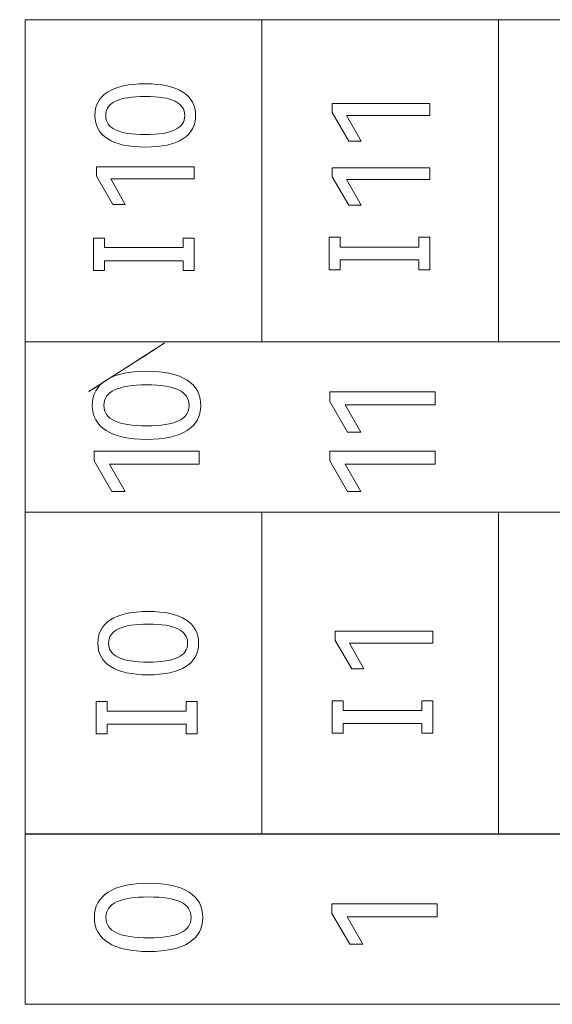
# Model space of a CAD drawing. Header units: millimetres. Extents: x 0 to 427, y 0 to 299.
# Tile 11 of 23: x 124 to 133, y 155 to 171. Entities that reach past the tile are written whole.
import ezdxf

# ---------------------------------------------------------------- set-up
doc = ezdxf.new("R2010")
doc.units = ezdxf.units.MM
doc.header["$MEASUREMENT"] = 0
doc.layers.add('layer 1', color=7, linetype='Continuous')

msp = doc.modelspace()

# ---------------------------------------------------------------- linework, layer by layer
at = {"layer": 'layer 1', "lineweight": 9}
for points, knots in [([(160.667, 171.454), (160.667, 171.454), (156.597, 171.454), (156.597, 171.454), (156.597, 171.454), (156.597, 171.454), (152.527, 171.454), (152.527, 171.454), (152.527, 171.454), (152.527, 171.454), (148.456, 171.454), (148.456, 171.454), (148.456, 171.454), (148.456, 171.454), (144.386, 171.454), (144.386, 171.454), (144.386, 171.454), (144.386, 171.454), (140.316, 171.454), (140.316, 171.454), (140.316, 171.454), (140.316, 171.454), (136.245, 171.454), (136.245, 171.454), (136.245, 171.454), (136.245, 171.454), (132.175, 171.454), (132.175, 171.454), (132.175, 171.454), (132.175, 171.454), (128.105, 171.454), (128.105, 171.454), (128.105, 171.454), (128.105, 171.454), (124.035, 171.454), (124.035, 171.454)], [0, 0, 0, 0, 0.111111, 0.111111, 0.111111, 0.111111, 0.222222, 0.222222, 0.222222, 0.222222, 0.333333, 0.333333, 0.333333, 0.333333, 0.444444, 0.444444, 0.444444, 0.444444, 0.555556, 0.555556, 0.555556, 0.555556, 0.666667, 0.666667, 0.666667, 0.666667, 0.777778, 0.777778, 0.777778, 0.777778, 0.888889, 0.888889, 0.888889, 0.888889, 1, 1, 1, 1]), ([(126.101, 170.35), (126.385, 170.35), (126.601, 170.303), (126.747, 170.209), (126.747, 170.209), (126.893, 170.115), (126.966, 169.98), (126.966, 169.804), (126.966, 169.804), (126.966, 169.63), (126.892, 169.496), (126.745, 169.402), (126.745, 169.402), (126.599, 169.308), (126.384, 169.261), (126.101, 169.261), (126.101, 169.261), (125.817, 169.261), (125.601, 169.308), (125.453, 169.402), (125.453, 169.402), (125.306, 169.496), (125.232, 169.63), (125.232, 169.804), (125.232, 169.804), (125.232, 169.98), (125.305, 170.115), (125.452, 170.209), (125.452, 170.209), (125.599, 170.303), (125.815, 170.35), (126.101, 170.35)], [0, 0, 0, 0, 0.125, 0.125, 0.125, 0.125, 0.25, 0.25, 0.25, 0.25, 0.375, 0.375, 0.375, 0.375, 0.5, 0.5, 0.5, 0.5, 0.625, 0.625, 0.625, 0.625, 0.75, 0.75, 0.75, 0.75, 0.875, 0.875, 0.875, 0.875, 1, 1, 1, 1]), ([(126.101, 169.478), (126.329, 169.478), (126.499, 169.505), (126.61, 169.558), (126.61, 169.558), (126.722, 169.61), (126.778, 169.692), (126.778, 169.804), (126.778, 169.804), (126.778, 169.916), (126.722, 169.998), (126.611, 170.052), (126.611, 170.052), (126.5, 170.105), (126.33, 170.132), (126.101, 170.132), (126.101, 170.132), (125.87, 170.132), (125.699, 170.105), (125.586, 170.052), (125.586, 170.052), (125.474, 169.998), (125.418, 169.916), (125.418, 169.804), (125.418, 169.804), (125.418, 169.692), (125.474, 169.61), (125.586, 169.558), (125.586, 169.558), (125.699, 169.505), (125.87, 169.478), (126.101, 169.478)], [0, 0, 0, 0, 0.125, 0.125, 0.125, 0.125, 0.25, 0.25, 0.25, 0.25, 0.375, 0.375, 0.375, 0.375, 0.5, 0.5, 0.5, 0.5, 0.625, 0.625, 0.625, 0.625, 0.75, 0.75, 0.75, 0.75, 0.875, 0.875, 0.875, 0.875, 1, 1, 1, 1]), ([(129.812, 169.366), (129.812, 169.366), (129.601, 169.366), (129.601, 169.366), (129.601, 169.366), (129.601, 169.366), (129.317, 169.854), (129.317, 169.854), (129.317, 169.854), (129.317, 169.854), (129.317, 170.01), (129.317, 170.01), (129.317, 170.01), (129.317, 170.01), (130.998, 170.01), (130.998, 170.01), (130.998, 170.01), (130.998, 170.01), (130.998, 169.804), (130.998, 169.804), (130.998, 169.804), (130.998, 169.804), (129.562, 169.804), (129.562, 169.804), (129.562, 169.804), (129.562, 169.804), (129.812, 169.366), (129.812, 169.366)], [0, 0, 0, 0, 0.142857, 0.142857, 0.142857, 0.142857, 0.285714, 0.285714, 0.285714, 0.285714, 0.428571, 0.428571, 0.428571, 0.428571, 0.571429, 0.571429, 0.571429, 0.571429, 0.714286, 0.714286, 0.714286, 0.714286, 0.857143, 0.857143, 0.857143, 0.857143, 1, 1, 1, 1]), ([(125.755, 168.275), (125.755, 168.275), (125.544, 168.275), (125.544, 168.275), (125.544, 168.275), (125.544, 168.275), (125.26, 168.763), (125.26, 168.763), (125.26, 168.763), (125.26, 168.763), (125.26, 168.919), (125.26, 168.919), (125.26, 168.919), (125.26, 168.919), (126.94, 168.919), (126.94, 168.919), (126.94, 168.919), (126.94, 168.919), (126.94, 168.713), (126.94, 168.713), (126.94, 168.713), (126.94, 168.713), (125.505, 168.713), (125.505, 168.713), (125.505, 168.713), (125.505, 168.713), (125.755, 168.275), (125.755, 168.275)], [0, 0, 0, 0, 0.142857, 0.142857, 0.142857, 0.142857, 0.285714, 0.285714, 0.285714, 0.285714, 0.428571, 0.428571, 0.428571, 0.428571, 0.571429, 0.571429, 0.571429, 0.571429, 0.714286, 0.714286, 0.714286, 0.714286, 0.857143, 0.857143, 0.857143, 0.857143, 1, 1, 1, 1]), ([(129.812, 168.263), (129.812, 168.263), (129.601, 168.263), (129.601, 168.263), (129.601, 168.263), (129.601, 168.263), (129.317, 168.751), (129.317, 168.751), (129.317, 168.751), (129.317, 168.751), (129.317, 168.907), (129.317, 168.907), (129.317, 168.907), (129.317, 168.907), (130.998, 168.907), (130.998, 168.907), (130.998, 168.907), (130.998, 168.907), (130.998, 168.701), (130.998, 168.701), (130.998, 168.701), (130.998, 168.701), (129.562, 168.701), (129.562, 168.701), (129.562, 168.701), (129.562, 168.701), (129.812, 168.263), (129.812, 168.263)], [0, 0, 0, 0, 0.142857, 0.142857, 0.142857, 0.142857, 0.285714, 0.285714, 0.285714, 0.285714, 0.428571, 0.428571, 0.428571, 0.428571, 0.571429, 0.571429, 0.571429, 0.571429, 0.714286, 0.714286, 0.714286, 0.714286, 0.857143, 0.857143, 0.857143, 0.857143, 1, 1, 1, 1]), ([(125.395, 167.697), (125.395, 167.697), (125.395, 167.531), (125.395, 167.531), (125.395, 167.531), (125.395, 167.531), (126.751, 167.531), (126.751, 167.531), (126.751, 167.531), (126.751, 167.531), (126.751, 167.697), (126.751, 167.697), (126.751, 167.697), (126.751, 167.697), (126.94, 167.697), (126.94, 167.697), (126.94, 167.697), (126.94, 167.697), (126.94, 167.14), (126.94, 167.14), (126.94, 167.14), (126.94, 167.14), (126.751, 167.14), (126.751, 167.14), (126.751, 167.14), (126.751, 167.14), (126.751, 167.307), (126.751, 167.307), (126.751, 167.307), (126.751, 167.307), (125.395, 167.307), (125.395, 167.307), (125.395, 167.307), (125.395, 167.307), (125.395, 167.14), (125.395, 167.14), (125.395, 167.14), (125.395, 167.14), (125.206, 167.14), (125.206, 167.14), (125.206, 167.14), (125.206, 167.14), (125.206, 167.697), (125.206, 167.697), (125.206, 167.697), (125.206, 167.697), (125.395, 167.697), (125.395, 167.697)], [0, 0, 0, 0, 0.083333, 0.083333, 0.083333, 0.083333, 0.166667, 0.166667, 0.166667, 0.166667, 0.25, 0.25, 0.25, 0.25, 0.333333, 0.333333, 0.333333, 0.333333, 0.416667, 0.416667, 0.416667, 0.416667, 0.5, 0.5, 0.5, 0.5, 0.583333, 0.583333, 0.583333, 0.583333, 0.666667, 0.666667, 0.666667, 0.666667, 0.75, 0.75, 0.75, 0.75, 0.833333, 0.833333, 0.833333, 0.833333, 0.916667, 0.916667, 0.916667, 0.916667, 1, 1, 1, 1]), ([(129.453, 167.709), (129.453, 167.709), (129.453, 167.542), (129.453, 167.542), (129.453, 167.542), (129.453, 167.542), (130.809, 167.542), (130.809, 167.542), (130.809, 167.542), (130.809, 167.542), (130.809, 167.709), (130.809, 167.709), (130.809, 167.709), (130.809, 167.709), (130.998, 167.709), (130.998, 167.709), (130.998, 167.709), (130.998, 167.709), (130.998, 167.151), (130.998, 167.151), (130.998, 167.151), (130.998, 167.151), (130.809, 167.151), (130.809, 167.151), (130.809, 167.151), (130.809, 167.151), (130.809, 167.319), (130.809, 167.319), (130.809, 167.319), (130.809, 167.319), (129.453, 167.319), (129.453, 167.319), (129.453, 167.319), (129.453, 167.319), (129.453, 167.151), (129.453, 167.151), (129.453, 167.151), (129.453, 167.151), (129.264, 167.151), (129.264, 167.151), (129.264, 167.151), (129.264, 167.151), (129.264, 167.709), (129.264, 167.709), (129.264, 167.709), (129.264, 167.709), (129.453, 167.709), (129.453, 167.709)], [0, 0, 0, 0, 0.083333, 0.083333, 0.083333, 0.083333, 0.166667, 0.166667, 0.166667, 0.166667, 0.25, 0.25, 0.25, 0.25, 0.333333, 0.333333, 0.333333, 0.333333, 0.416667, 0.416667, 0.416667, 0.416667, 0.5, 0.5, 0.5, 0.5, 0.583333, 0.583333, 0.583333, 0.583333, 0.666667, 0.666667, 0.666667, 0.666667, 0.75, 0.75, 0.75, 0.75, 0.833333, 0.833333, 0.833333, 0.833333, 0.916667, 0.916667, 0.916667, 0.916667, 1, 1, 1, 1]), ([(160.667, 165.913), (160.667, 165.913), (156.597, 165.913), (156.597, 165.913), (156.597, 165.913), (156.597, 165.913), (152.527, 165.913), (152.527, 165.913), (152.527, 165.913), (152.527, 165.913), (148.456, 165.913), (148.456, 165.913), (148.456, 165.913), (148.456, 165.913), (144.386, 165.913), (144.386, 165.913), (144.386, 165.913), (144.386, 165.913), (140.316, 165.913), (140.316, 165.913), (140.316, 165.913), (140.316, 165.913), (136.245, 165.913), (136.245, 165.913), (136.245, 165.913), (136.245, 165.913), (132.175, 165.913), (132.175, 165.913), (132.175, 165.913), (132.175, 165.913), (128.105, 165.913), (128.105, 165.913), (128.105, 165.913), (128.105, 165.913), (124.035, 165.913), (124.035, 165.913)], [0, 0, 0, 0, 0.111111, 0.111111, 0.111111, 0.111111, 0.222222, 0.222222, 0.222222, 0.222222, 0.333333, 0.333333, 0.333333, 0.333333, 0.444444, 0.444444, 0.444444, 0.444444, 0.555556, 0.555556, 0.555556, 0.555556, 0.666667, 0.666667, 0.666667, 0.666667, 0.777778, 0.777778, 0.777778, 0.777778, 0.888889, 0.888889, 0.888889, 0.888889, 1, 1, 1, 1]), ([(124.035, 162.979), (124.035, 162.979), (124.035, 165.911), (124.035, 165.911), (124.035, 165.911), (124.035, 165.911), (160.667, 165.911), (160.667, 165.911), (160.667, 165.911), (160.667, 165.911), (160.667, 162.979), (160.667, 162.979), (160.667, 162.979), (160.667, 162.979), (124.035, 162.979), (124.035, 162.979)], [0, 0, 0, 0, 0.25, 0.25, 0.25, 0.25, 0.5, 0.5, 0.5, 0.5, 0.75, 0.75, 0.75, 0.75, 1, 1, 1, 1]), ([(126.124, 165.404), (126.431, 165.404), (126.662, 165.353), (126.819, 165.252), (126.819, 165.252), (126.977, 165.151), (127.055, 165.006), (127.055, 164.816), (127.055, 164.816), (127.055, 164.629), (126.976, 164.484), (126.818, 164.383), (126.818, 164.383), (126.66, 164.282), (126.429, 164.231), (126.124, 164.231), (126.124, 164.231), (125.818, 164.231), (125.586, 164.282), (125.427, 164.383), (125.427, 164.383), (125.268, 164.484), (125.188, 164.629), (125.188, 164.816), (125.188, 164.816), (125.188, 165.006), (125.268, 165.151), (125.426, 165.252), (125.426, 165.252), (125.584, 165.353), (125.816, 165.404), (126.124, 165.404)], [0, 0, 0, 0, 0.125, 0.125, 0.125, 0.125, 0.25, 0.25, 0.25, 0.25, 0.375, 0.375, 0.375, 0.375, 0.5, 0.5, 0.5, 0.5, 0.625, 0.625, 0.625, 0.625, 0.75, 0.75, 0.75, 0.75, 0.875, 0.875, 0.875, 0.875, 1, 1, 1, 1]), ([(126.124, 164.466), (126.37, 164.466), (126.552, 164.494), (126.673, 164.551), (126.673, 164.551), (126.793, 164.608), (126.853, 164.696), (126.853, 164.816), (126.853, 164.816), (126.853, 164.937), (126.793, 165.026), (126.674, 165.083), (126.674, 165.083), (126.555, 165.14), (126.371, 165.17), (126.124, 165.17), (126.124, 165.17), (125.876, 165.17), (125.691, 165.141), (125.57, 165.083), (125.57, 165.083), (125.449, 165.026), (125.388, 164.937), (125.388, 164.816), (125.388, 164.816), (125.388, 164.696), (125.449, 164.608), (125.57, 164.551), (125.57, 164.551), (125.691, 164.494), (125.876, 164.466), (126.124, 164.466)], [0, 0, 0, 0, 0.125, 0.125, 0.125, 0.125, 0.25, 0.25, 0.25, 0.25, 0.375, 0.375, 0.375, 0.375, 0.5, 0.5, 0.5, 0.5, 0.625, 0.625, 0.625, 0.625, 0.75, 0.75, 0.75, 0.75, 0.875, 0.875, 0.875, 0.875, 1, 1, 1, 1]), ([(129.809, 164.357), (129.809, 164.357), (129.582, 164.357), (129.582, 164.357), (129.582, 164.357), (129.582, 164.357), (129.276, 164.883), (129.276, 164.883), (129.276, 164.883), (129.276, 164.883), (129.276, 165.051), (129.276, 165.051), (129.276, 165.051), (129.276, 165.051), (131.086, 165.051), (131.086, 165.051), (131.086, 165.051), (131.086, 165.051), (131.086, 164.829), (131.086, 164.829), (131.086, 164.829), (131.086, 164.829), (129.54, 164.829), (129.54, 164.829), (129.54, 164.829), (129.54, 164.829), (129.809, 164.357), (129.809, 164.357)], [0, 0, 0, 0, 0.142857, 0.142857, 0.142857, 0.142857, 0.285714, 0.285714, 0.285714, 0.285714, 0.428571, 0.428571, 0.428571, 0.428571, 0.571429, 0.571429, 0.571429, 0.571429, 0.714286, 0.714286, 0.714286, 0.714286, 0.857143, 0.857143, 0.857143, 0.857143, 1, 1, 1, 1]), ([(125.751, 163.335), (125.751, 163.335), (125.524, 163.335), (125.524, 163.335), (125.524, 163.335), (125.524, 163.335), (125.218, 163.861), (125.218, 163.861), (125.218, 163.861), (125.218, 163.861), (125.218, 164.029), (125.218, 164.029), (125.218, 164.029), (125.218, 164.029), (127.028, 164.029), (127.028, 164.029), (127.028, 164.029), (127.028, 164.029), (127.028, 163.806), (127.028, 163.806), (127.028, 163.806), (127.028, 163.806), (125.482, 163.806), (125.482, 163.806), (125.482, 163.806), (125.482, 163.806), (125.751, 163.335), (125.751, 163.335)], [0, 0, 0, 0, 0.142857, 0.142857, 0.142857, 0.142857, 0.285714, 0.285714, 0.285714, 0.285714, 0.428571, 0.428571, 0.428571, 0.428571, 0.571429, 0.571429, 0.571429, 0.571429, 0.714286, 0.714286, 0.714286, 0.714286, 0.857143, 0.857143, 0.857143, 0.857143, 1, 1, 1, 1]), ([(129.809, 163.335), (129.809, 163.335), (129.582, 163.335), (129.582, 163.335), (129.582, 163.335), (129.582, 163.335), (129.276, 163.861), (129.276, 163.861), (129.276, 163.861), (129.276, 163.861), (129.276, 164.029), (129.276, 164.029), (129.276, 164.029), (129.276, 164.029), (131.086, 164.029), (131.086, 164.029), (131.086, 164.029), (131.086, 164.029), (131.086, 163.806), (131.086, 163.806), (131.086, 163.806), (131.086, 163.806), (129.54, 163.806), (129.54, 163.806), (129.54, 163.806), (129.54, 163.806), (129.809, 163.335), (129.809, 163.335)], [0, 0, 0, 0, 0.142857, 0.142857, 0.142857, 0.142857, 0.285714, 0.285714, 0.285714, 0.285714, 0.428571, 0.428571, 0.428571, 0.428571, 0.571429, 0.571429, 0.571429, 0.571429, 0.714286, 0.714286, 0.714286, 0.714286, 0.857143, 0.857143, 0.857143, 0.857143, 1, 1, 1, 1]), ([(160.667, 162.979), (160.667, 162.979), (156.597, 162.979), (156.597, 162.979), (156.597, 162.979), (156.597, 162.979), (152.527, 162.979), (152.527, 162.979), (152.527, 162.979), (152.527, 162.979), (148.456, 162.979), (148.456, 162.979), (148.456, 162.979), (148.456, 162.979), (144.386, 162.979), (144.386, 162.979), (144.386, 162.979), (144.386, 162.979), (140.316, 162.979), (140.316, 162.979), (140.316, 162.979), (140.316, 162.979), (136.245, 162.979), (136.245, 162.979), (136.245, 162.979), (136.245, 162.979), (132.175, 162.979), (132.175, 162.979), (132.175, 162.979), (132.175, 162.979), (128.105, 162.979), (128.105, 162.979), (128.105, 162.979), (128.105, 162.979), (124.035, 162.979), (124.035, 162.979)], [0, 0, 0, 0, 0.111111, 0.111111, 0.111111, 0.111111, 0.222222, 0.222222, 0.222222, 0.222222, 0.333333, 0.333333, 0.333333, 0.333333, 0.444444, 0.444444, 0.444444, 0.444444, 0.555556, 0.555556, 0.555556, 0.555556, 0.666667, 0.666667, 0.666667, 0.666667, 0.777778, 0.777778, 0.777778, 0.777778, 0.888889, 0.888889, 0.888889, 0.888889, 1, 1, 1, 1]), ([(126.152, 161.27), (126.436, 161.27), (126.651, 161.223), (126.797, 161.129), (126.797, 161.129), (126.943, 161.035), (127.016, 160.9), (127.016, 160.724), (127.016, 160.724), (127.016, 160.55), (126.943, 160.416), (126.796, 160.322), (126.796, 160.322), (126.649, 160.228), (126.434, 160.181), (126.152, 160.181), (126.152, 160.181), (125.867, 160.181), (125.651, 160.228), (125.504, 160.322), (125.504, 160.322), (125.356, 160.416), (125.283, 160.55), (125.283, 160.724), (125.283, 160.724), (125.283, 160.9), (125.356, 161.035), (125.503, 161.129), (125.503, 161.129), (125.649, 161.223), (125.866, 161.27), (126.152, 161.27)], [0, 0, 0, 0, 0.125, 0.125, 0.125, 0.125, 0.25, 0.25, 0.25, 0.25, 0.375, 0.375, 0.375, 0.375, 0.5, 0.5, 0.5, 0.5, 0.625, 0.625, 0.625, 0.625, 0.75, 0.75, 0.75, 0.75, 0.875, 0.875, 0.875, 0.875, 1, 1, 1, 1]), ([(126.152, 160.399), (126.379, 160.399), (126.549, 160.425), (126.661, 160.478), (126.661, 160.478), (126.772, 160.531), (126.828, 160.613), (126.828, 160.724), (126.828, 160.724), (126.828, 160.836), (126.773, 160.919), (126.662, 160.972), (126.662, 160.972), (126.551, 161.026), (126.381, 161.052), (126.152, 161.052), (126.152, 161.052), (125.921, 161.052), (125.749, 161.026), (125.637, 160.972), (125.637, 160.972), (125.525, 160.919), (125.468, 160.836), (125.468, 160.724), (125.468, 160.724), (125.468, 160.613), (125.525, 160.531), (125.637, 160.478), (125.637, 160.478), (125.749, 160.425), (125.921, 160.399), (126.152, 160.399)], [0, 0, 0, 0, 0.125, 0.125, 0.125, 0.125, 0.25, 0.25, 0.25, 0.25, 0.375, 0.375, 0.375, 0.375, 0.5, 0.5, 0.5, 0.5, 0.625, 0.625, 0.625, 0.625, 0.75, 0.75, 0.75, 0.75, 0.875, 0.875, 0.875, 0.875, 1, 1, 1, 1]), ([(129.863, 160.286), (129.863, 160.286), (129.652, 160.286), (129.652, 160.286), (129.652, 160.286), (129.652, 160.286), (129.368, 160.774), (129.368, 160.774), (129.368, 160.774), (129.368, 160.774), (129.368, 160.93), (129.368, 160.93), (129.368, 160.93), (129.368, 160.93), (131.048, 160.93), (131.048, 160.93), (131.048, 160.93), (131.048, 160.93), (131.048, 160.724), (131.048, 160.724), (131.048, 160.724), (131.048, 160.724), (129.613, 160.724), (129.613, 160.724), (129.613, 160.724), (129.613, 160.724), (129.863, 160.286), (129.863, 160.286)], [0, 0, 0, 0, 0.142857, 0.142857, 0.142857, 0.142857, 0.285714, 0.285714, 0.285714, 0.285714, 0.428571, 0.428571, 0.428571, 0.428571, 0.571429, 0.571429, 0.571429, 0.571429, 0.714286, 0.714286, 0.714286, 0.714286, 0.857143, 0.857143, 0.857143, 0.857143, 1, 1, 1, 1]), ([(125.446, 159.72), (125.446, 159.72), (125.446, 159.554), (125.446, 159.554), (125.446, 159.554), (125.446, 159.554), (126.802, 159.554), (126.802, 159.554), (126.802, 159.554), (126.802, 159.554), (126.802, 159.72), (126.802, 159.72), (126.802, 159.72), (126.802, 159.72), (126.991, 159.72), (126.991, 159.72), (126.991, 159.72), (126.991, 159.72), (126.991, 159.163), (126.991, 159.163), (126.991, 159.163), (126.991, 159.163), (126.802, 159.163), (126.802, 159.163), (126.802, 159.163), (126.802, 159.163), (126.802, 159.33), (126.802, 159.33), (126.802, 159.33), (126.802, 159.33), (125.446, 159.33), (125.446, 159.33), (125.446, 159.33), (125.446, 159.33), (125.446, 159.163), (125.446, 159.163), (125.446, 159.163), (125.446, 159.163), (125.257, 159.163), (125.257, 159.163), (125.257, 159.163), (125.257, 159.163), (125.257, 159.72), (125.257, 159.72), (125.257, 159.72), (125.257, 159.72), (125.446, 159.72), (125.446, 159.72)], [0, 0, 0, 0, 0.083333, 0.083333, 0.083333, 0.083333, 0.166667, 0.166667, 0.166667, 0.166667, 0.25, 0.25, 0.25, 0.25, 0.333333, 0.333333, 0.333333, 0.333333, 0.416667, 0.416667, 0.416667, 0.416667, 0.5, 0.5, 0.5, 0.5, 0.583333, 0.583333, 0.583333, 0.583333, 0.666667, 0.666667, 0.666667, 0.666667, 0.75, 0.75, 0.75, 0.75, 0.833333, 0.833333, 0.833333, 0.833333, 0.916667, 0.916667, 0.916667, 0.916667, 1, 1, 1, 1]), ([(129.503, 159.732), (129.503, 159.732), (129.503, 159.566), (129.503, 159.566), (129.503, 159.566), (129.503, 159.566), (130.859, 159.566), (130.859, 159.566), (130.859, 159.566), (130.859, 159.566), (130.859, 159.732), (130.859, 159.732), (130.859, 159.732), (130.859, 159.732), (131.048, 159.732), (131.048, 159.732), (131.048, 159.732), (131.048, 159.732), (131.048, 159.175), (131.048, 159.175), (131.048, 159.175), (131.048, 159.175), (130.859, 159.175), (130.859, 159.175), (130.859, 159.175), (130.859, 159.175), (130.859, 159.342), (130.859, 159.342), (130.859, 159.342), (130.859, 159.342), (129.503, 159.342), (129.503, 159.342), (129.503, 159.342), (129.503, 159.342), (129.503, 159.175), (129.503, 159.175), (129.503, 159.175), (129.503, 159.175), (129.314, 159.175), (129.314, 159.175), (129.314, 159.175), (129.314, 159.175), (129.314, 159.732), (129.314, 159.732), (129.314, 159.732), (129.314, 159.732), (129.503, 159.732), (129.503, 159.732)], [0, 0, 0, 0, 0.083333, 0.083333, 0.083333, 0.083333, 0.166667, 0.166667, 0.166667, 0.166667, 0.25, 0.25, 0.25, 0.25, 0.333333, 0.333333, 0.333333, 0.333333, 0.416667, 0.416667, 0.416667, 0.416667, 0.5, 0.5, 0.5, 0.5, 0.583333, 0.583333, 0.583333, 0.583333, 0.666667, 0.666667, 0.666667, 0.666667, 0.75, 0.75, 0.75, 0.75, 0.833333, 0.833333, 0.833333, 0.833333, 0.916667, 0.916667, 0.916667, 0.916667, 1, 1, 1, 1]), ([(124.035, 154.511), (124.035, 154.511), (124.035, 157.443), (124.035, 157.443), (124.035, 157.443), (124.035, 157.443), (160.667, 157.443), (160.667, 157.443), (160.667, 157.443), (160.667, 157.443), (160.667, 154.511), (160.667, 154.511), (160.667, 154.511), (160.667, 154.511), (124.035, 154.511), (124.035, 154.511)], [0, 0, 0, 0, 0.25, 0.25, 0.25, 0.25, 0.5, 0.5, 0.5, 0.5, 0.75, 0.75, 0.75, 0.75, 1, 1, 1, 1]), ([(160.667, 157.436), (160.667, 157.436), (156.597, 157.436), (156.597, 157.436), (156.597, 157.436), (156.597, 157.436), (152.527, 157.436), (152.527, 157.436), (152.527, 157.436), (152.527, 157.436), (148.456, 157.436), (148.456, 157.436), (148.456, 157.436), (148.456, 157.436), (144.386, 157.436), (144.386, 157.436), (144.386, 157.436), (144.386, 157.436), (140.316, 157.436), (140.316, 157.436), (140.316, 157.436), (140.316, 157.436), (136.245, 157.436), (136.245, 157.436), (136.245, 157.436), (136.245, 157.436), (132.175, 157.436), (132.175, 157.436), (132.175, 157.436), (132.175, 157.436), (128.105, 157.436), (128.105, 157.436), (128.105, 157.436), (128.105, 157.436), (124.035, 157.436), (124.035, 157.436)], [0, 0, 0, 0, 0.111111, 0.111111, 0.111111, 0.111111, 0.222222, 0.222222, 0.222222, 0.222222, 0.333333, 0.333333, 0.333333, 0.333333, 0.444444, 0.444444, 0.444444, 0.444444, 0.555556, 0.555556, 0.555556, 0.555556, 0.666667, 0.666667, 0.666667, 0.666667, 0.777778, 0.777778, 0.777778, 0.777778, 0.888889, 0.888889, 0.888889, 0.888889, 1, 1, 1, 1]), ([(126.159, 156.593), (126.465, 156.593), (126.697, 156.542), (126.854, 156.441), (126.854, 156.441), (127.011, 156.34), (127.09, 156.195), (127.09, 156.005), (127.09, 156.005), (127.09, 155.818), (127.011, 155.673), (126.853, 155.572), (126.853, 155.572), (126.695, 155.471), (126.464, 155.42), (126.159, 155.42), (126.159, 155.42), (125.853, 155.42), (125.62, 155.471), (125.461, 155.572), (125.461, 155.572), (125.303, 155.673), (125.223, 155.818), (125.223, 156.005), (125.223, 156.005), (125.223, 156.195), (125.302, 156.34), (125.46, 156.441), (125.46, 156.441), (125.618, 156.542), (125.851, 156.593), (126.159, 156.593)], [0, 0, 0, 0, 0.125, 0.125, 0.125, 0.125, 0.25, 0.25, 0.25, 0.25, 0.375, 0.375, 0.375, 0.375, 0.5, 0.5, 0.5, 0.5, 0.625, 0.625, 0.625, 0.625, 0.75, 0.75, 0.75, 0.75, 0.875, 0.875, 0.875, 0.875, 1, 1, 1, 1]), ([(126.159, 155.655), (126.404, 155.655), (126.587, 155.683), (126.707, 155.74), (126.707, 155.74), (126.827, 155.797), (126.888, 155.885), (126.888, 156.005), (126.888, 156.005), (126.888, 156.126), (126.828, 156.214), (126.708, 156.272), (126.708, 156.272), (126.589, 156.33), (126.406, 156.358), (126.159, 156.358), (126.159, 156.358), (125.91, 156.358), (125.726, 156.33), (125.605, 156.272), (125.605, 156.272), (125.484, 156.214), (125.423, 156.126), (125.423, 156.005), (125.423, 156.005), (125.423, 155.885), (125.484, 155.797), (125.605, 155.74), (125.605, 155.74), (125.726, 155.683), (125.91, 155.655), (126.159, 155.655)], [0, 0, 0, 0, 0.125, 0.125, 0.125, 0.125, 0.25, 0.25, 0.25, 0.25, 0.375, 0.375, 0.375, 0.375, 0.5, 0.5, 0.5, 0.5, 0.625, 0.625, 0.625, 0.625, 0.75, 0.75, 0.75, 0.75, 0.875, 0.875, 0.875, 0.875, 1, 1, 1, 1]), ([(129.844, 155.546), (129.844, 155.546), (129.617, 155.546), (129.617, 155.546), (129.617, 155.546), (129.617, 155.546), (129.311, 156.072), (129.311, 156.072), (129.311, 156.072), (129.311, 156.072), (129.311, 156.24), (129.311, 156.24), (129.311, 156.24), (129.311, 156.24), (131.121, 156.24), (131.121, 156.24), (131.121, 156.24), (131.121, 156.24), (131.121, 156.018), (131.121, 156.018), (131.121, 156.018), (131.121, 156.018), (129.575, 156.018), (129.575, 156.018), (129.575, 156.018), (129.575, 156.018), (129.844, 155.546), (129.844, 155.546)], [0, 0, 0, 0, 0.142857, 0.142857, 0.142857, 0.142857, 0.285714, 0.285714, 0.285714, 0.285714, 0.428571, 0.428571, 0.428571, 0.428571, 0.571429, 0.571429, 0.571429, 0.571429, 0.714286, 0.714286, 0.714286, 0.714286, 0.857143, 0.857143, 0.857143, 0.857143, 1, 1, 1, 1])]:
    msp.add_open_spline(points, degree=3, knots=knots, dxfattribs=at)
for points in [[(124.035, 165.913), (124.035, 165.913), (124.035, 171.454), (124.035, 171.454)], [(128.105, 165.913), (128.105, 165.913), (128.105, 171.454), (128.105, 171.454)], [(132.175, 165.913), (132.175, 165.913), (132.175, 171.454), (132.175, 171.454)], [(125.46, 165.267), (128.268, 167.067), (123.938, 164.293), (125.46, 165.267)], [(124.035, 157.436), (124.035, 157.436), (124.035, 162.979), (124.035, 162.979)], [(128.105, 157.436), (128.105, 157.436), (128.105, 162.979), (128.105, 162.979)], [(132.175, 157.436), (132.175, 157.436), (132.175, 162.979), (132.175, 162.979)]]:
    msp.add_open_spline(points, degree=3, dxfattribs=at)

doc.saveas('drawing.dxf')
